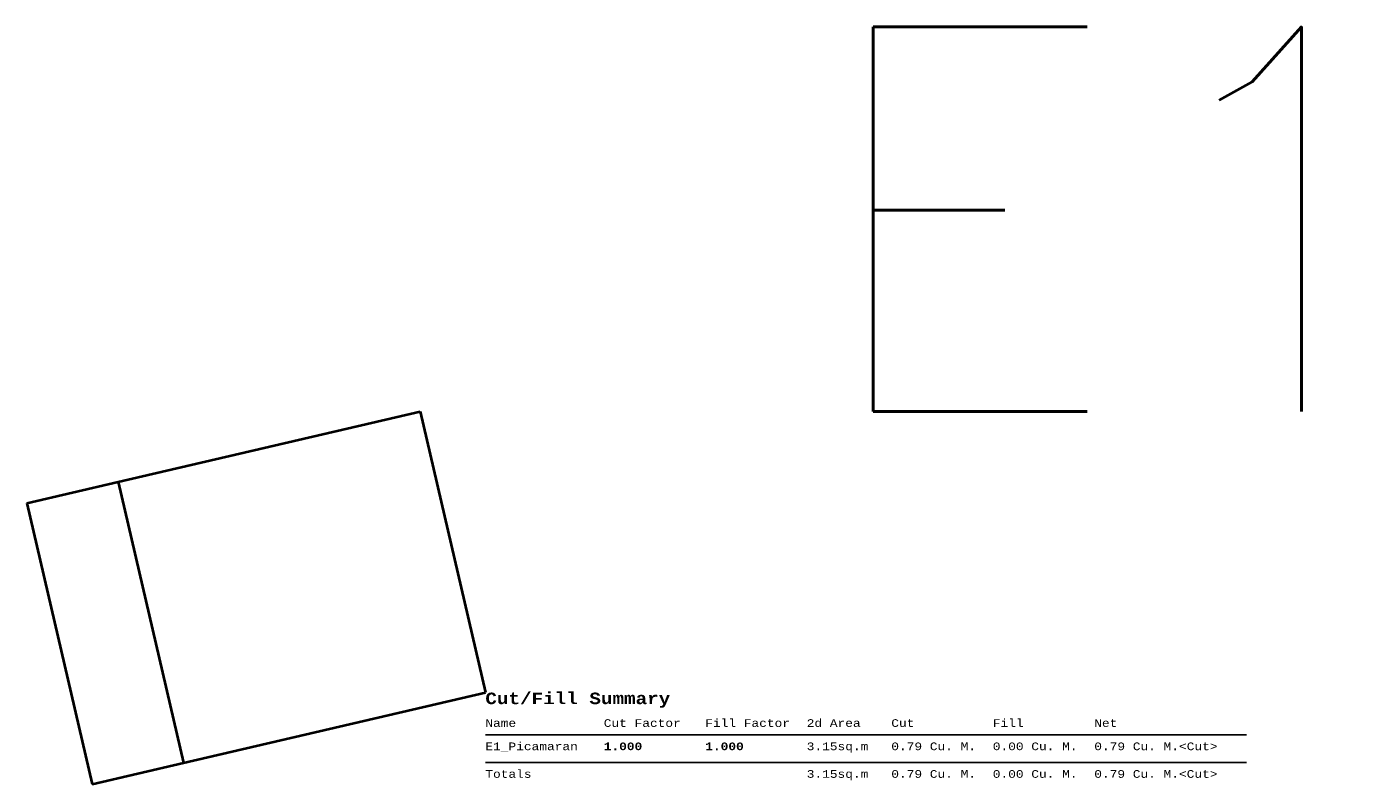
# Model space of a CAD drawing. Header units: metres. Extents: x 389266 to 389287, y 8578080 to 8578234.
# Tile 1 of 3: x 389266 to 389273, y 8578080 to 8578084. Entities that reach past the tile are written whole.
import ezdxf

# ---------------------------------------------------------------- set-up
doc = ezdxf.new("R2010")
doc.units = ezdxf.units.M
doc.layers.add('Pic_Datum_E1', color=1, linetype='Continuous', lineweight=40)
doc.styles.get("Standard").update_dxf_attribs({"font": 'simplex.shx'})

# ---------------------------------------------------------------- blocks, each defined once
blk = doc.blocks.new('*U80', base_point=(389268.47, 8578080.62, 804.06))
for p, q in [((389268.47, 8578058.69, 804.06), (389664.47, 8578058.69, 804.06)), ((389268.47, 8578044.33, 804.06), (389664.47, 8578044.33, 804.06))]:
    blk.add_line(p, q)
at = {"char_height": 2, "attachment_point": 1}
for s, insert in [('{\\fCourier New|b1|i0|c0|p49;\\H3X;Cut/Fill Summary}\\P\\P', (389268.47, 8578080.62, 804.06)), ('{\\fCourier New|b0|i0|c0|p49;\\H2X;Name}^I', (389268.47, 8578066.8, 804.06)), ('{\\fCourier New|b0|i0|c0|p49;\\H2X;Cut Factor}^I', (389330.07, 8578066.8, 804.06)), ('{\\fCourier New|b0|i0|c0|p49;\\H2X;Fill Factor}^I', (389382.87, 8578066.8, 804.06)), ('{\\fCourier New|b0|i0|c0|p49;\\H2X;2d Area}^I', (389435.67, 8578066.8, 804.06)), ('{\\fCourier New|b0|i0|c0|p49;\\H2X;Cut}^I', (389479.67, 8578066.8, 804.06)), ('{\\fCourier New|b0|i0|c0|p49;\\H2X;Fill}^I', (389532.47, 8578066.8, 804.06)), ('{\\fCourier New|b0|i0|c0|p49;\\H2X;Net}^I', (389585.27, 8578066.8, 804.06)), ('{\\fCourier New|b0|i0|c0|p49;\\H2X;E1_Picamaran}^I', (389268.47, 8578054.69, 804.06)), ('{\\fCourier New|b1|i0|c0|p49;\\H2X;1.000}^I', (389330.07, 8578054.69, 804.06)), ('{\\fCourier New|b1|i0|c0|p49;\\H2X;1.000}^I', (389382.87, 8578054.69, 804.06)), ('{\\fCourier New|b0|i0|c0|p49;\\H2X;3.15sq.m}^I', (389435.67, 8578054.69, 804.06)), ('{\\fCourier New|b0|i0|c0|p49;\\H2X;0.79 Cu. M.}^I', (389479.67, 8578054.69, 804.06)), ('{\\fCourier New|b0|i0|c0|p49;\\H2X;0.00 Cu. M.}^I', (389532.47, 8578054.69, 804.06)), ('{\\fCourier New|b0|i0|c0|p49;\\H2X;0.79 Cu. M.<Cut>}^I', (389585.27, 8578054.69, 804.06)), ('{\\fCourier New|b0|i0|c0|p49;\\H2X;Totals}^I', (389268.47, 8578040.33, 804.06)), ('{\\fCourier New|b0|i0|c0|p49;\\H2X;3.15sq.m}^I', (389435.67, 8578040.33, 804.06)), ('{\\fCourier New|b0|i0|c0|p49;\\H2X;0.79 Cu. M.}^I', (389479.67, 8578040.33, 804.06)), ('{\\fCourier New|b0|i0|c0|p49;\\H2X;0.00 Cu. M.}^I', (389532.47, 8578040.33, 804.06)), ('{\\fCourier New|b0|i0|c0|p49;\\H2X;0.79 Cu. M.<Cut>}^I', (389585.27, 8578040.33, 804.06))]:
    blk.add_mtext(s, dxfattribs=dict(at, insert=insert))

msp = doc.modelspace()

# ---------------------------------------------------------------- linework, layer by layer
at = {"layer": 'Pic_Datum_E1'}
for points in [[(389266.0834, 8578081.6039, 803.1), (389266.5581, 8578081.7142, 803.1), (389268.1289, 8578082.0792, 804.0638)], [(389268.1289, 8578082.0792, 804.0638), (389268.4685, 8578080.6182, 804.0638)], [(389266.5581, 8578081.7142, 803.1), (389266.8977, 8578080.2531, 803.1)], [(389266.0834, 8578081.6039, 803.1), (389266.423, 8578080.1428, 803.1)], [(389266.423, 8578080.1428, 803.1), (389266.8977, 8578080.2531, 803.1), (389268.4685, 8578080.6182, 804.0638)]]:
    msp.add_polyline3d(points, dxfattribs=at)

# ---------------------------------------------------------------- block references
at = {"xscale": 0.01, "yscale": 0.01, "zscale": 0.01}
msp.add_blockref('*U80', (389268.4685, 8578080.6182, 804.0638), dxfattribs=at)

# ---------------------------------------------------------------- texts
at = {"layer": 'Pic_Datum_E1'}
msp.add_text('E1', height=2, dxfattribs=at).set_placement((389270.143, 8578082.0792, 804.0638))

doc.saveas('drawing.dxf')
